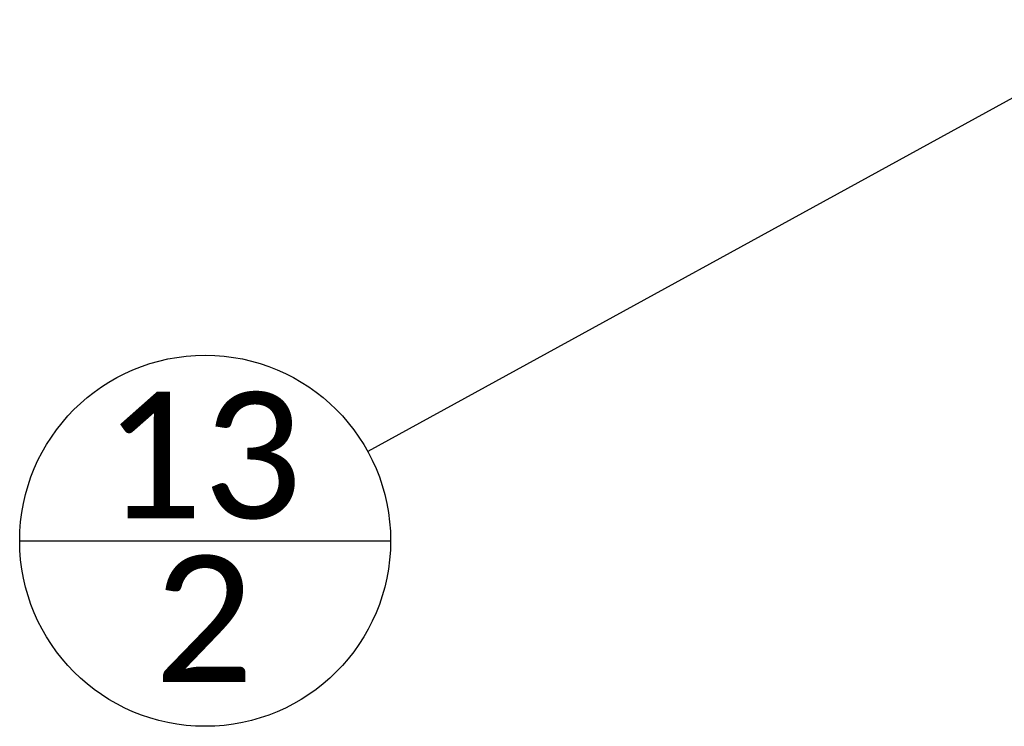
# Paper-space layout 'Sheet1' of a CAD drawing. Header units: millimetres. Extents: x 0 to 23548, y 0 to 16632.
# Tile 3 of 143: x 5350 to 5929, y 2813 to 3228. Entities that reach past the tile are written whole.
import ezdxf

# ---------------------------------------------------------------- set-up
doc = ezdxf.new("R2010")
doc.units = ezdxf.units.MM
doc.linetypes.add('SLD-Sólida', pattern=[0])
doc.layers.add('DETALHAMENTO', color=8, linetype='SLD-Sólida')
doc.styles.add('SLDTEXTSTYLE2', font='CALIBRI.TTF')
doc.styles.get("Standard").update_dxf_attribs({"font": 'CALIBRI.TTF'})
doc.dimstyles.new('SLDDIMSTYLE3', dxfattribs={"dimtxt": 0.18, "dimasz": 49, "dimexe": 0, "dimexo": 0.0625, "dimgap": 0, "dimtad": 0, "dimtih": 1, "dimtoh": 1, "dimdec": 0, "dimrnd": 1e-09, "dimzin": 0, "dimdsep": 46, "dimtxsty": 'Standard', "dimsah": 1, "dimcen": 0.09, "dimadec": 0, "dimazin": 0, "dimtfac": 49, "dimtdec": 0, "dimtofl": 0, "dimtmove": 0, "dimatfit": 3, "dimfxl": 0, "dimfrac": 2, "dimtolj": 1, "dimtzin": 0, "dimarcsym": 0})

# ---------------------------------------------------------------- blocks, each defined once
blk = doc.blocks.new('SW_NOTE_0_25')
at = {"layer": 'DETALHAMENTO', "color": 0, "ltscale": 28}
blk.add_line((-204.58, -52.38), (13.41, -52.38), dxfattribs=at)
blk.add_circle((-95.59, -52.38), 109, dxfattribs=at)
at = {"layer": 'DETALHAMENTO', "color": 0, "ltscale": 28, "attachment_point": 2, "style": 'SLDTEXTSTYLE2'}
for s, insert, char_height in [('13', (-97.04, 34.9), 74.083), ('2', (-96.31, -61.18), 74.08)]:
    blk.add_mtext(s, dxfattribs=dict(at, insert=insert, char_height=char_height))

psp = doc.layouts.new('Sheet1')

# ---------------------------------------------------------------- block references
at = {"layer": 'DETALHAMENTO', "ltscale": 28}
psp.add_blockref('SW_NOTE_0_25', (5554.899, 2974.415), dxfattribs=at)

# ---------------------------------------------------------------- leaders
psp.add_leader([(6017.865, 3228.123), (5554.899, 2974.415)], dimstyle='SLDDIMSTYLE3', dxfattribs=at)

doc.saveas('drawing.dxf')
